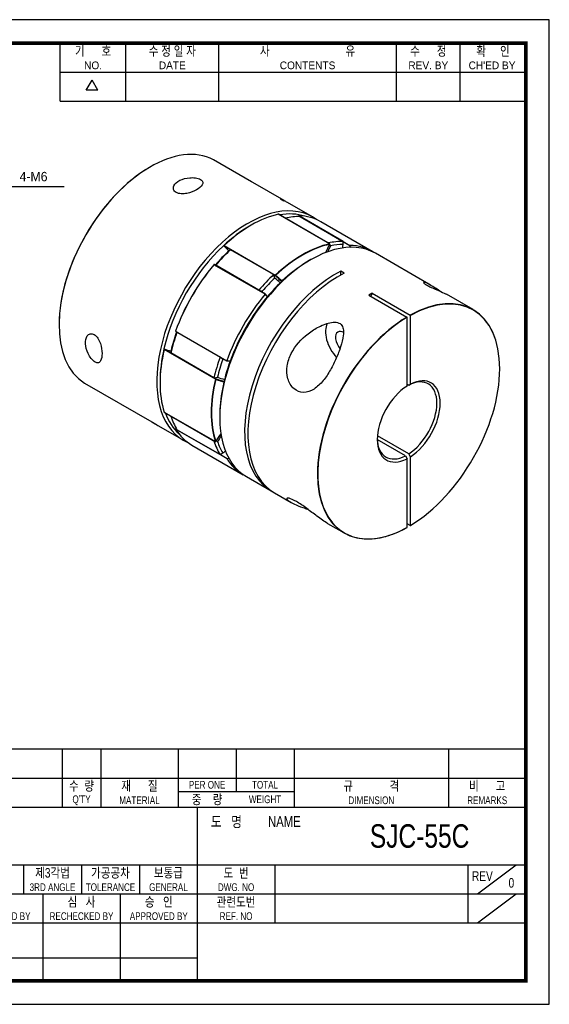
# Model space of a CAD drawing. Header units: millimetres. Extents: x 0 to 297, y 0 to 210.
# Tile 2 of 2: x 184 to 297, y 0 to 210. Entities that reach past the tile are written whole.
import ezdxf
from ezdxf.enums import TextEntityAlignment as Align

# ---------------------------------------------------------------- set-up
doc = ezdxf.new("R2010")
doc.units = ezdxf.units.MM
doc.header["$LTSCALE"] = 15
doc.layers.get('0').update_dxf_attribs({"linetype": 'CONTINUOUS'})
for name, color, linetype in [('BM', 2, 'CONTINUOUS'), ('D', 7, 'CONTINUOUS'), ('DIM', 7, 'CONTINUOUS')]:
    doc.layers.add(name, color=color, linetype=linetype)
doc.styles.get("Standard").update_dxf_attribs({"font": 'Gulim.ttf', "width": 0.8, "height": 3})
doc.dimstyles.new('LIM', dxfattribs={"dimtxt": 2, "dimasz": 2, "dimexe": 2, "dimexo": 1, "dimgap": 1, "dimtad": 1, "dimdec": 3, "dimzin": 9, "dimdsep": 46, "dimtxsty": 'Standard', "dimcen": 3, "dimclrd": 1, "dimclre": 1, "dimadec": 0, "dimazin": 0, "dimtfac": 1, "dimtdec": 3, "dimtmove": 0, "dimatfit": 3, "dimfxl": 0, "dimtolj": 1, "dimtzin": 0, "dimarcsym": 0})

msp = doc.modelspace()

# ---------------------------------------------------------------- linework, layer by layer
for p, q in [((192.7139, 192.6407), (192.7139, 205)), ((206.7211, 192.6407), (206.7211, 205)), ((226.4959, 192.6407), (226.4959, 205)), ((264.3976, 192.6407), (264.3976, 205)), ((277.9928, 192.6407), (277.9928, 205)), ((192.7139, 198.8204), (291.588, 198.8204)), ((198.2565, 194.9765), (199.4924, 197.1172)), ((200.7283, 194.9765), (199.4924, 197.1172)), ((200.7283, 194.9765), (198.2565, 194.9765)), ((192.7139, 192.6407), (291.588, 192.6407)), ((292, 54.437), (147.8086, 54.437)), ((193.1259, 54.437), (193.1259, 42.0778)), ((201.3654, 54.437), (201.3654, 42.0778)), ((217.8444, 54.437), (217.8444, 42.0778)), ((230.2037, 54.437), (230.2037, 45.3736)), ((242.563, 54.437), (242.563, 42.0778)), ((275.521, 54.437), (275.521, 42.0778)), ((147.8086, 48.2574), (292, 48.2574)), ((217.8444, 45.3736), (242.563, 45.3736)), ((147.8086, 42.0778), (292, 42.0778)), ((221.9642, 5), (221.9642, 42.0778)), ((147.8086, 29.7185), (292, 29.7185)), ((184.8864, 29.7185), (184.8864, 23.5389)), ((197.2457, 29.7185), (197.2457, 23.5389)), ((209.6049, 29.7185), (209.6049, 23.5389)), ((238.4432, 29.7185), (238.4432, 17.3593)), ((279.6407, 29.7185), (279.6407, 17.3593)), ((281.7006, 23.5389), (289.9401, 29.7185)), ((147.8086, 23.5389), (221.9642, 23.5389)), ((189.0061, 23.5389), (189.0061, 5)), ((205.4852, 23.5389), (205.4852, 5)), ((221.9642, 23.5389), (292, 23.5389)), ((281.7006, 17.3593), (289.9401, 23.5389)), ((147.8086, 17.3593), (292, 17.3593)), ((147.8086, 9.8798), (221.9642, 9.8798))]:
    msp.add_line(p, q)
msp.add_lwpolyline([(297, 210), (0, 210), (0, 0), (297, 0)], close=True)
msp.add_lwpolyline([(292, 205, 0.8, 0.8, 0), (5, 205, 0.8, 0.8, 0), (5, 5, 0.8, 0.8, 0), (292, 5, 0.8, 0.8, 0)], format="xyseb", close=True)
at = {"layer": 'BM', "linetype": 'Continuous'}
for p, q in [((233.4977, 175.425), (225.4001, 180.1001)), ((240.4662, 171.4069), (233.7487, 175.2853)), ((239.6958, 171.8045), (240.4029, 171.3962)), ((246.4766, 167.9368), (241.1733, 170.9987)), ((250.1406, 162.1817), (239.2158, 168.4892)), ((250.1551, 162.18), (239.226, 168.4899)), ((243.7202, 167.999), (243.5176, 168.116)), ((243.5693, 168.1791), (254.4941, 161.8716)), ((233.4337, 166.1665), (233.0802, 165.9624)), ((240.6574, 167.6635), (240.6816, 167.6838)), ((249.874, 162.3766), (240.6816, 167.6838)), ((253.032, 162.6894), (243.8396, 167.9966)), ((259.2046, 160.5883), (248.2798, 166.8958)), ((227.586, 161.7661), (227.4971, 161.7753)), ((229.0095, 160.9443), (227.586, 161.7661)), ((227.6517, 161.8126), (238.5765, 155.5052)), ((249.874, 162.3766), (249.9214, 162.3149)), ((250.129, 162.0449), (250.3425, 161.7674)), ((253.0156, 162.0322), (253.032, 162.6894)), ((254.4919, 161.78), (253.0304, 162.6238)), ((254.6581, 161.4385), (254.4919, 161.78)), ((229.0143, 160.9477), (228.5458, 160.6141)), ((238.2067, 155.6405), (229.0143, 160.9477)), ((271.6304, 153.4142), (259.9117, 160.1801)), ((236.415, 151.4337), (225.4902, 157.7411)), ((236.4813, 151.436), (225.5317, 157.7578)), ((225.8727, 157.7922), (225.8563, 157.614)), ((235.0487, 152.3067), (225.8563, 157.614)), ((246.1617, 158.818), (245.8081, 158.6139)), ((238.4453, 154.8986), (238.2067, 155.6405)), ((238.5602, 155.4301), (238.242, 155.6138)), ((253.2327, 155.9269), (252.5256, 156.3351)), ((252.5256, 155.5483), (252.5256, 156.3351)), ((235.0487, 152.3067), (235.7722, 152.0767)), ((236.5162, 151.4018), (236.846, 150.8598)), ((258.5348, 151.2624), (266.6324, 146.5873)), ((259.2419, 151.6707), (258.9719, 151.0101)), ((259.2419, 151.6707), (267.3395, 146.9955)), ((280.736, 148.1572), (275.0623, 151.4328)), ((266.6678, 131.8629), (266.6678, 146.526)), ((267.3749, 132.2711), (267.3749, 146.9343)), ((217.3131, 143.578), (228.2379, 137.2706)), ((217.3194, 143.5338), (228.2693, 137.2119)), ((217.6063, 143.3245), (217.4601, 143.2212)), ((226.7987, 138.0173), (217.6063, 143.3245)), ((214.8229, 139.8228), (214.8753, 139.7505)), ((225.7926, 133.3629), (214.8678, 139.6704)), ((214.8753, 139.7505), (216.2988, 138.9287)), ((216.3529, 139.4953), (216.2982, 138.9227)), ((225.4906, 133.6155), (216.2982, 138.9227)), ((227.3596, 137.5057), (226.7987, 138.0173)), ((228.9504, 137.1842), (228.3162, 137.1989)), ((197.9046, 132.4766), (212.7185, 123.9238)), ((213.9883, 132.8943), (213.9883, 132.486)), ((225.4906, 133.6155), (226.2524, 133.7798)), ((225.5313, 133.5982), (225.8495, 133.4145)), ((266.6678, 132.2705), (267.0213, 132.0664)), ((267.0213, 132.0664), (267.3749, 132.2711)), ((214.8678, 126.3173), (225.7926, 120.0098)), ((214.8725, 126.308), (225.8014, 119.9981)), ((212.2367, 124.244), (212.9438, 123.8357)), ((212.7185, 123.9238), (212.7367, 123.9553)), ((212.7185, 123.9238), (213.2185, 123.6351)), ((216.2982, 125.4505), (216.3037, 125.4816)), ((225.4906, 120.1433), (216.2982, 125.4505)), ((226.7162, 125.5458), (226.7162, 125.1375)), ((213.2185, 123.6351), (213.2238, 123.6443)), ((213.6733, 123.3673), (218.9766, 120.3054)), ((228.2379, 116.3947), (217.3131, 122.7021)), ((217.3419, 122.7784), (217.5446, 122.6614)), ((226.7987, 117.252), (217.6063, 122.5592)), ((225.5677, 120.1331), (225.4906, 120.1433)), ((226.2524, 120.0422), (225.9065, 120.0881)), ((266.3142, 116.9839), (260.3136, 120.4484)), ((267.0213, 117.3922), (260.3385, 121.2505)), ((220.7798, 119.2644), (231.7046, 112.9569)), ((226.7987, 117.252), (227.3596, 117.5948)), ((226.8547, 117.2862), (228.3162, 116.4424)), ((228.3162, 116.4424), (228.6951, 116.4692)), ((266.3142, 116.9839), (266.6678, 116.371)), ((266.6678, 101.7078), (266.6678, 116.371)), ((267.3749, 116.7792), (267.0213, 117.3922)), ((267.3749, 102.1161), (267.3749, 116.7792)), ((232.4117, 112.5487), (237.715, 109.4868)), ((238.4221, 109.0786), (241.9864, 107.0207)), ((249.7157, 102.5582), (253.236, 100.5258)), ((267.3395, 102.0956), (266.6678, 102.4835))]:
    msp.add_line(p, q, dxfattribs=at)
for centre, radius, start, end in [((243.5528, 168.1334), 0.05, 150, 176.549041), ((243.5528, 168.1334), 0.05, 88.343363, 150), ((250.1301, 162.1367), 0.05, 332.385136, 60), ((225.5067, 157.7145), 0.05, 60, 139.806734), ((266.5903, 146.5221), 0.0776, 2.886572, 57.107949), ((267.2974, 146.9304), 0.0776, 2.886832, 57.107689), ((217.3444, 143.5771), 0.05, 160.193266, 240), ((217.3444, 122.7391), 0.05, 150, 211.656637), ((217.3444, 122.7391), 0.05, 123.450959, 150), ((225.8264, 120.0414), 0.05, 240, 300), ((225.8264, 120.0414), 0.05, 300, 327.614864)]:
    msp.add_arc(centre, radius, start, end, dxfattribs=at)
for centre, major_axis, ratio, start_param, end_param in [((211.9023, 156.144), (13.75, 23.8157), 0.57735027, 0.01818282, 3.12340983), ((211.867, 156.1644), (-13.725, -23.7724), 0.57735027, 3.92720637, 5.49757159), ((227.4233, 147.183), (3.1693, 29.1577), 0.50757082, 6.06298562, 6.08116844), ((232.7266, 144.1211), (13.75, 23.8157), 0.57735027, 0, 3.20720781), ((226.7162, 147.5912), (-13.75, -23.8157), 0.57735027, 3.11587685, 3.19616519), ((227.4233, 147.183), (-13.75, -23.8157), 0.57735027, 3.14159265, 3.19616519), ((233.4337, 143.7128), (13.75, 23.8157), 0.57735027, 0.48348387, 1.08731245), ((233.0802, 143.917), (-13.5, -23.3827), 0.57735027, 3.2622595, 3.58803476), ((234.8479, 142.8963), (13.75, 23.8157), 0.57735027, 0.30469265, 0.48070551), ((243.5528, 168.1334), (0.0499, -0.003), 0.53430904, 3.14159265, 3.96049823), ((215.2713, 154.1989), (20.025, 34.6843), 0.57735027, 5.42122628, 5.42576759), ((215.3066, 154.1785), (20, 34.641), 0.57735027, 5.42234, 5.42576759), ((243.5528, 168.1334), (0.025, 0.0433), 0.57735027, 0.30191429, 2.28417494), ((243.5528, 168.1334), (-0.0014, -0.05), 0.77956565, 2.74352763, 3.14159265), ((234.5298, 143.0801), (-13.75, -23.8157), 0.57735027, 3.14159265, 3.44350694), ((233.0802, 143.917), (13.5, 23.3827), 0.57735027, 0.78539816, 1.08216506), ((232.7266, 144.1211), (13.75, 23.8157), 0.57735027, 6.21757015, 6.28318531), ((246.1617, 136.3644), (-13.75, -23.8157), 0.57735027, 3.14159265, 6.28318531), ((233.0802, 143.917), (13.5, 23.3827), 0.57735027, 1.08216506, 2.0594276), ((205.8946, 128.2214), (20, 34.641), 0.57735027, 6.13175496, 6.19945664), ((244.3585, 137.4054), (13.75, 23.8157), 0.57735027, 0.48348387, 1.08731245), ((244.3939, 137.385), (13.725, 23.7724), 0.57735027, 0.48348387, 1.08731245), ((271.5795, 153.0806), (-20.025, -34.6843), 0.57735027, 4.78440853, 4.83482435), ((271.5795, 153.0806), (-19.75, -34.208), 0.57735027, 4.79083653, 4.82735297), ((244.0403, 137.5891), (13.75, 23.8157), 0.57735027, 0.30469265, 0.48070551), ((250.1301, 162.1367), (-0.025, -0.0433), 0.57735027, 3.14159265, 3.62507653), ((250.1301, 162.1367), (-0.0106, 0.0489), 0.72291037, 4.13081486, 5.70161119), ((244.3939, 137.385), (13.5, 23.3827), 0.57735027, 0.31685164, 0.46854653), ((225.1708, 148.4835), (19.75, 34.208), 0.57735027, 5.39831214, 5.4193396), ((245.4546, 136.7726), (-13.75, -23.8157), 0.57735027, 3.11587685, 3.44350694), ((234.8479, 142.8963), (13.75, 23.8157), 0.57735027, 1.09009082, 1.26610367), ((234.4944, 143.1005), (13.5, 23.3827), 0.57735027, 1.1022498, 1.25394469), ((234.4944, 143.1005), (-13.725, -23.7724), 0.57735027, 4.41047469, 5.01430327), ((234.5298, 143.0801), (13.75, 23.8157), 0.57735027, 1.26888204, 1.87271062), ((225.5067, 157.7145), (0.0382, -0.0323), 0.242784, 3.14159265, 3.77905384), ((225.5067, 157.7145), (0.0382, -0.0323), 0.242784, 2.20825751, 3.14159265), ((225.5067, 157.7145), (-0.025, -0.0433), 0.57735027, 3.14159265, 4.41047469), ((254.0711, 176.1918), (-20, -34.641), 0.57735027, 5.5678995, 5.56934104), ((245.8081, 136.5685), (13.5, 23.3827), 0.57735027, 0.78539816, 1.27402943), ((251.465, 133.3025), (13.75, 23.8157), 0.57735027, 0.73082563, 3.16730846), ((252.1721, 132.8943), (13.75, 23.8157), 0.57735027, 0.73082563, 3.14159265), ((244.0403, 137.5891), (13.75, 23.8157), 0.57735027, 1.09009082, 1.26610367), ((216.8547, 121.8935), (20, 34.641), 0.57735027, 6.115834, 6.21307295), ((238.587, 155.4723), (0.025, 0.0433), 0.57735027, 1.08731245, 3.0695731), ((238.587, 155.4723), (-0.0302, -0.0399), 0.81437999, 0.10141389, 1.67221022), ((217.1729, 121.7098), (20, 34.641), 0.57735027, 6.13072059, 6.21116575), ((238.587, 155.4723), (-0.0342, 0.0365), 0.37956195, 3.81550811, 5.38630444), ((217.2083, 121.6894), (20.025, 34.6843), 0.57735027, 6.13551882, 6.21116575), ((244.3939, 137.385), (13.5, 23.3827), 0.57735027, 1.1022498, 1.25394469), ((217.2083, 121.6894), (19.75, 34.208), 0.57735027, 6.13650539, 6.20473776), ((217.2083, 121.6894), (20.025, 34.6843), 0.57735027, 6.13195691, 6.13551882), ((245.4546, 136.7726), (-13.75, -23.8157), 0.57735027, 4.41047469, 5.01430327), ((263.2635, 170.8845), (-20, -34.641), 0.57735027, 5.5678995, 5.56934104), ((263.617, 170.6804), (-19.75, -34.208), 0.57735027, 5.57623469, 5.58407988), ((251.465, 133.3025), (19.6502, 20.2957), 0.33821551, 0.85180564, 0.88817128), ((266.986, 124.3415), (-13.75, -23.8157), 0.57735027, 2.35415913, 3.908808), ((267.0213, 124.3211), (-13.725, -23.7724), 0.57735027, 0.80361411, 3.90877487), ((245.8081, 136.5685), (-13.5, -23.3827), 0.57735027, 4.41562209, 5.00915587), ((267.0213, 124.3211), (13.725, 23.7724), 0.57735027, 0.80361411, 3.23942718), ((266.986, 124.3415), (13.75, 23.8157), 0.57735027, 0.80358098, 3.908808), ((253.162, 141.2225), (2.75, -4.7631), 0.57735027, 3.47462433, 5.09538405), ((234.8479, 142.8963), (-13.75, -23.8157), 0.57735027, 5.01708163, 5.19309449), ((234.4944, 143.1005), (-13.5, -23.3827), 0.57735027, 5.02924062, 5.18093551), ((217.3444, 143.5771), (0.047, -0.0169), 0.242784, 3.14159265, 4.07492779), ((217.3444, 143.5771), (0.047, -0.0169), 0.242784, 2.50413147, 3.14159265), ((217.3444, 143.5771), (0.025, 0.0433), 0.57735027, 1.87271062, 3.14159265), ((215.6248, 109.6009), (20, 34.641), 0.57735027, 0.71384427, 0.71528581), ((253.162, 141.2225), (-1.25, 2.1651), 0.57735027, 0, 1.88945972), ((253.162, 141.2225), (-1.25, 2.1651), 0.57735027, 5.49778714, 6.28318531), ((233.4337, 143.7128), (-13.75, -23.8157), 0.57735027, 5.19587285, 5.79970143), ((233.0802, 143.917), (-13.5, -23.3827), 0.57735027, 5.20102025, 5.49778714), ((233.0802, 175.3082), (-20, -34.641), 0.57735027, 0.08372867, 0.15164752), ((244.0403, 137.5891), (-13.75, -23.8157), 0.57735027, 5.01708163, 5.19309449), ((244.3939, 137.385), (-13.5, -23.3827), 0.57735027, 5.02924062, 5.18093551), ((245.8081, 136.5685), (-13.5, -23.3827), 0.57735027, 5.00915587, 5.49778714), ((224.8172, 104.2937), (20, 34.641), 0.57735027, 0.71384427, 0.71528581), ((225.1708, 104.0896), (19.75, 34.208), 0.57735027, 0.69910543, 0.70695062), ((244.3585, 137.4054), (-13.75, -23.8157), 0.57735027, 5.19587285, 5.79970143), ((244.3939, 137.385), (-13.725, -23.7724), 0.57735027, 5.19587285, 5.79970143), ((244.0403, 168.9803), (-20, -34.641), 0.57735027, 0.07011236, 0.16735131), ((225.8264, 133.3703), (0.025, 0.0433), 0.57735027, 0.07201955, 2.0542802), ((225.8264, 133.3703), (-0.0487, 0.0114), 0.37956195, 0.89688087, 2.46767719), ((244.3585, 168.7966), (-20, -34.641), 0.57735027, 0.07201955, 0.15246472), ((225.8264, 133.3703), (0.0194, 0.0461), 0.81437999, 4.61097509, 6.18177141), ((244.3939, 168.7762), (-20.025, -34.6843), 0.57735027, 0.07201955, 0.1034879), ((244.3939, 168.7762), (-19.75, -34.208), 0.57735027, 0.07844755, 0.14667992), ((244.3939, 168.7762), (-20.025, -34.6843), 0.57735027, 0.1034879, 0.15122839), ((266.6678, 124.5252), (-4.5, -7.7942), 0.57735027, 0.84098234, 3.87140664), ((267.0213, 124.3211), (-4.75, -8.2272), 0.57735027, 0.83805407, 3.87433491), ((267.0213, 124.3211), (4.75, 8.2272), 0.57735027, 0.83805407, 3.87433491), ((233.0802, 143.917), (13.5, 23.3827), 0.57735027, 2.69515055, 3.02092581), ((226.7162, 147.5912), (-13.75, -23.8157), 0.57735027, 6.22861277, 6.26500249), ((234.8479, 142.8963), (-13.75, -23.8157), 0.57735027, 5.8024798, 5.97849265), ((227.4233, 147.183), (-13.75, -23.8157), 0.57735027, -0.05457254, 0), ((226.7162, 147.5912), (-13.75, -23.8157), 0.57735027, 0.01818282, 0.02571581), ((217.3444, 122.7391), (0.0426, 0.0262), 0.77956565, 3.14159265, 3.53965768), ((217.3444, 122.7391), (-0.025, -0.0433), 0.57735027, 3.99901037, 5.98127102), ((215.2713, 154.1989), (-20.025, -34.6843), 0.57735027, 0.85741772, 0.86195903), ((234.5298, 143.0801), (13.75, 23.8157), 0.57735027, 2.83967836, 3.14159265), ((217.3444, 122.7391), (0.0276, -0.0417), 0.53430904, 2.32268708, 3.14159265), ((215.3066, 154.1785), (-20, -34.641), 0.57735027, 0.85741772, 0.86084531), ((244.0403, 137.5891), (-13.75, -23.8157), 0.57735027, 5.8024798, 5.97849265), ((225.8264, 120.0414), (-0.0476, -0.0152), 0.72291037, 0.58157412, 2.15237044), ((225.8264, 120.0414), (0.025, 0.0433), 0.57735027, 2.65810878, 3.14159265), ((244.3939, 105.9938), (20.025, 34.6843), 0.57735027, 1.44836096, 1.49877677), ((244.3939, 105.9938), (19.75, 34.208), 0.57735027, 1.45583234, 1.49234878), ((244.3939, 137.385), (-13.5, -23.3827), 0.57735027, 5.81463878, 5.96633367), ((266.6678, 124.5252), (4.5, 7.7942), 0.57735027, 2.38360019, 3.87140664), ((225.1708, 148.4835), (-19.75, -34.208), 0.57735027, 0.86384571, 0.88487317), ((245.4546, 136.7726), (13.75, 23.8157), 0.57735027, 2.83967836, 3.16730846), ((267.0213, 124.3211), (13.725, 23.7724), 0.57735027, 3.2758465, 3.90877487), ((267.0213, 124.3211), (13.725, 23.7724), 0.57735027, 3.23942718, 3.2758465)]:
    msp.add_ellipse(centre, major_axis=major_axis, ratio=ratio, start_param=start_param, end_param=end_param, dxfattribs=at)
for points, knots in [([(217.435, 173.157), (217.7279, 172.9879), (218.1076, 172.891), (218.9121, 172.8334), (219.3344, 172.8709), (220.515, 173.0957), (221.2084, 173.3839), (222.3214, 174.0292), (222.7472, 174.3865), (223.0841, 174.9536), (223.1461, 175.1506), (223.0727, 175.5541), (222.9248, 175.7621), (222.3387, 176.0982), (221.9302, 176.209), (221.1186, 176.3165), (220.7093, 176.3198), (219.546, 176.2301), (218.8312, 176.0398), (217.631, 175.4454), (217.148, 175.0376), (216.8332, 174.3129), (216.8013, 174.0528), (216.955, 173.5562), (217.1421, 173.3261), (217.435, 173.157)], [0, 0, 0, 0, 0.0625, 0.0625, 0.125, 0.125, 0.25, 0.25, 0.375, 0.375, 0.4375, 0.4375, 0.5, 0.5, 0.5625, 0.5625, 0.625, 0.625, 0.75, 0.75, 0.875, 0.875, 0.9375, 0.9375, 1, 1, 1, 1]), ([(239.2263, 168.4898), (239.2261, 168.4899), (239.2259, 168.49), (239.2256, 168.49), (239.2246, 168.4903), (239.223, 168.4903), (239.2208, 168.4901), (239.2193, 168.4899), (239.2177, 168.4896), (239.2158, 168.4892)], [0.798682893, 0.798682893, 0.798682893, 0.798682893, 0.827358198, 0.827358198, 0.827358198, 0.933463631, 0.933463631, 0.933463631, 1, 1, 1, 1]), ([(227.6517, 161.8126), (227.6487, 161.8099), (227.6454, 161.8069), (227.6421, 161.8041), (227.6388, 161.8012), (227.6354, 161.7983), (227.6321, 161.7956), (227.6275, 161.7919), (227.623, 161.7884), (227.6189, 161.7853), (227.6132, 161.7811), (227.608, 161.7775), (227.6037, 161.7747), (227.5981, 161.7711), (227.5936, 161.7686), (227.5904, 161.7672), (227.5884, 161.7664), (227.5869, 161.766), (227.586, 161.7661)], [0, 0, 0, 0, 0.10563448, 0.10563448, 0.10563448, 0.2120651, 0.2120651, 0.2120651, 0.36216634, 0.36216634, 0.36216634, 0.57101824, 0.57101824, 0.57101824, 0.83601913, 0.83601913, 0.83601913, 1, 1, 1, 1]), ([(254.4919, 161.78), (254.4872, 161.7895), (254.4835, 161.7995), (254.4809, 161.8094), (254.4782, 161.8194), (254.4766, 161.8295), (254.4764, 161.8388), (254.4763, 161.8451), (254.4768, 161.8511), (254.4782, 161.8563), (254.4793, 161.8601), (254.4808, 161.8636), (254.483, 161.8663), (254.4847, 161.8684), (254.4868, 161.87), (254.4892, 161.8709), (254.4907, 161.8714), (254.4923, 161.8717), (254.4941, 161.8716)], [0, 0, 0, 0, 0.25658965, 0.25658965, 0.25658965, 0.51877531, 0.51877531, 0.51877531, 0.69518095, 0.69518095, 0.69518095, 0.8273582, 0.8273582, 0.8273582, 0.93346363, 0.93346363, 0.93346363, 1, 1, 1, 1]), ([(273.753, 152.0729), (273.7068, 152.1023), (273.6604, 152.1319), (273.2689, 152.3828), (272.9248, 152.6083), (271.9894, 153.2086), (271.4736, 153.5181), (270.6698, 153.9133), (270.377, 154.0034), (270.1952, 153.9584), (270.1781, 153.9125), (270.3189, 153.7356), (270.4883, 153.6001), (271.074, 153.2627), (271.4605, 153.0778), (272.2048, 152.7436), (272.5691, 152.5889), (273.5772, 152.1564), (274.159, 151.8993), (274.7863, 151.5853), (274.9449, 151.5), (275.072, 151.4265)], [0.054099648, 0.054099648, 0.054099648, 0.054099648, 0.0625, 0.0625, 0.125, 0.125, 0.25, 0.25, 0.375, 0.375, 0.4375, 0.4375, 0.5, 0.5, 0.5625, 0.5625, 0.625, 0.625, 0.75, 0.75, 0.801012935, 0.801012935, 0.801012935, 0.801012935]), ([(236.415, 151.4337), (236.4177, 151.4369), (236.4211, 151.4396), (236.4248, 151.4416), (236.4285, 151.4437), (236.4326, 151.445), (236.4368, 151.4458), (236.4427, 151.4468), (236.4488, 151.4467), (236.4547, 151.4458), (236.4629, 151.4445), (236.471, 151.4415), (236.4784, 151.4376), (236.4879, 151.4326), (236.4966, 151.4258), (236.5039, 151.4179), (236.5085, 151.413), (236.5127, 151.4076), (236.5162, 151.4018)], [0, 0, 0, 0, 0.10563448, 0.10563448, 0.10563448, 0.2120651, 0.2120651, 0.2120651, 0.36216634, 0.36216634, 0.36216634, 0.57101824, 0.57101824, 0.57101824, 0.83601913, 0.83601913, 0.83601913, 1, 1, 1, 1]), ([(241.9774, 138.7801), (241.556, 137.9404), (241.2565, 137.0635), (240.9787, 135.2178), (241.0158, 134.2816), (241.4887, 132.5906), (241.9316, 131.8322), (243.1121, 130.7827), (243.8493, 130.4978), (245.3476, 130.4925), (246.1196, 130.7656), (247.5372, 131.6807), (248.1906, 132.317), (249.3533, 133.7302), (249.8779, 134.5241), (250.8017, 136.132), (251.2131, 136.9652), (251.9361, 138.6228), (252.2459, 139.4395), (252.7583, 141.0559), (252.9661, 141.8616), (253.1124, 143.0273), (253.1329, 143.4077), (253.0684, 144.1326), (252.9824, 144.4893), (252.5862, 145.084), (252.2566, 145.3087), (251.4473, 145.5038), (250.989, 145.4894), (249.6298, 145.2775), (248.7471, 144.934), (247.0763, 144.0968), (246.2942, 143.596), (244.09, 141.8792), (242.8203, 140.4596), (241.9774, 138.7801)], [0, 0, 0, 0, 0.0625, 0.0625, 0.125, 0.125, 0.1875, 0.1875, 0.25, 0.25, 0.3125, 0.3125, 0.375, 0.375, 0.4375, 0.4375, 0.5, 0.5, 0.5625, 0.5625, 0.625, 0.625, 0.65625, 0.65625, 0.6875, 0.6875, 0.71875, 0.71875, 0.75, 0.75, 0.8125, 0.8125, 0.875, 0.875, 1, 1, 1, 1]), ([(200.1359, 136.9566), (200.4296, 136.787), (200.6798, 136.765), (201.0661, 136.9048), (201.2044, 137.0563), (201.5275, 137.6342), (201.6229, 138.1832), (201.6252, 139.4598), (201.5273, 140.2122), (201.132, 141.3452), (200.9556, 141.7256), (200.5026, 142.3956), (200.2248, 142.6784), (199.6482, 143.0121), (199.3485, 143.062), (198.8436, 142.9473), (198.6342, 142.7908), (198.1611, 142.1522), (198.0515, 141.5245), (198.1363, 140.2012), (198.3255, 139.4887), (198.8355, 138.4241), (199.0436, 138.0718), (199.5417, 137.4248), (199.8422, 137.1262), (200.1359, 136.9566)], [0, 0, 0, 0, 0.0625, 0.0625, 0.125, 0.125, 0.25, 0.25, 0.375, 0.375, 0.4375, 0.4375, 0.5, 0.5, 0.5625, 0.5625, 0.625, 0.625, 0.75, 0.75, 0.875, 0.875, 0.9375, 0.9375, 1, 1, 1, 1]), ([(214.8753, 139.7505), (214.8761, 139.7494), (214.8767, 139.7464), (214.8768, 139.7419), (214.877, 139.7374), (214.8768, 139.7313), (214.8762, 139.7237), (214.8758, 139.7187), (214.8752, 139.7128), (214.8743, 139.7065), (214.8737, 139.7017), (214.8729, 139.6965), (214.872, 139.6912), (214.8713, 139.6869), (214.8704, 139.6825), (214.8696, 139.6782), (214.869, 139.6755), (214.8684, 139.6729), (214.8678, 139.6704)], [0, 0, 0, 0, 0.25658965, 0.25658965, 0.25658965, 0.51877531, 0.51877531, 0.51877531, 0.69518095, 0.69518095, 0.69518095, 0.8273582, 0.8273582, 0.8273582, 0.93346363, 0.93346363, 0.93346363, 1, 1, 1, 1]), ([(228.3162, 137.1989), (228.3056, 137.1991), (228.2951, 137.2011), (228.2853, 137.2046), (228.2752, 137.2081), (228.2656, 137.2133), (228.2575, 137.22), (228.252, 137.2245), (228.2471, 137.2297), (228.2433, 137.2357), (228.2405, 137.2401), (228.2383, 137.245), (228.237, 137.2501), (228.236, 137.2542), (228.2357, 137.2585), (228.2361, 137.2627), (228.2364, 137.2654), (228.237, 137.268), (228.2379, 137.2706)], [0, 0, 0, 0, 0.25658965, 0.25658965, 0.25658965, 0.51877531, 0.51877531, 0.51877531, 0.69518095, 0.69518095, 0.69518095, 0.8273582, 0.8273582, 0.8273582, 0.93346363, 0.93346363, 0.93346363, 1, 1, 1, 1]), ([(214.8678, 126.3173), (214.8688, 126.3144), (214.8697, 126.3121), (214.8705, 126.3105), (214.8712, 126.3091), (214.8719, 126.3083), (214.8726, 126.3079)], [0, 0, 0, 0, 0.105634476, 0.105634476, 0.105634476, 0.201422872, 0.201422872, 0.201422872, 0.201422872]), ([(228.2379, 116.3947), (228.2365, 116.397), (228.2358, 116.3995), (228.2359, 116.4021), (228.2361, 116.4046), (228.2369, 116.4073), (228.2384, 116.4097), (228.2404, 116.4132), (228.2435, 116.4166), (228.2473, 116.4196), (228.2526, 116.4238), (228.2591, 116.4275), (228.2663, 116.4306), (228.2753, 116.4346), (228.2855, 116.4377), (228.2961, 116.4397), (228.3026, 116.441), (228.3094, 116.4419), (228.3162, 116.4424)], [0, 0, 0, 0, 0.10563448, 0.10563448, 0.10563448, 0.2120651, 0.2120651, 0.2120651, 0.36216634, 0.36216634, 0.36216634, 0.57101824, 0.57101824, 0.57101824, 0.83601913, 0.83601913, 0.83601913, 1, 1, 1, 1]), ([(249.7183, 102.5619), (249.058, 102.9458), (248.2998, 103.472), (246.7639, 104.6284), (246.0192, 105.209), (244.509, 106.3189), (243.7462, 106.8402), (242.4201, 107.6073), (241.862, 107.8483), (241.1582, 108.0178), (241.0041, 107.9557), (241.0793, 107.6745), (241.3004, 107.4605), (241.9991, 106.9958), (242.4726, 106.7457), (243.5996, 106.2518), (244.2378, 106.0139), (245.0969, 105.7345), (245.2599, 105.6831), (245.426, 105.6322)], [0.294791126, 0.294791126, 0.294791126, 0.294791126, 0.375, 0.375, 0.4375, 0.4375, 0.5, 0.5, 0.5625, 0.5625, 0.625, 0.625, 0.6875, 0.6875, 0.75, 0.75, 0.8125, 0.8125, 0.826741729, 0.826741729, 0.826741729, 0.826741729]), ([(267.3395, 102.0956), (267.3435, 102.0934), (267.3475, 102.0918), (267.3512, 102.0912), (267.3549, 102.0905), (267.3585, 102.0908), (267.3616, 102.0918), (267.3647, 102.0929), (267.3674, 102.0949), (267.3695, 102.0975), (267.3716, 102.1002), (267.3731, 102.1036), (267.374, 102.1076), (267.3746, 102.1102), (267.3749, 102.1131), (267.3749, 102.1161)], [0, 0, 0, 0, 0.2148963, 0.2148963, 0.2148963, 0.42979161, 0.42979161, 0.42979161, 0.64470275, 0.64470275, 0.64470275, 0.85964804, 0.85964804, 0.85964804, 1, 1, 1, 1])]:
    msp.add_open_spline(points, degree=3, knots=knots, dxfattribs=at)
for points, weights in [([(250.1654, 162.1163), (250.174, 162.1127), (250.1744, 162.1135)], [1, 0.883445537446, 0.859654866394]), ([(225.8617, 120.021), (225.8691, 120.0155), (225.8686, 120.0147)], [1, 0.883445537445, 0.859654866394])]:
    msp.add_rational_spline(points, weights, degree=2, dxfattribs=at)

# ---------------------------------------------------------------- texts
at = {"layer": 'D', "width": 0.8}
for s, height, p in [('기      호', 2.05988, (199.7175, 203.3521)), ('수 정 일 자', 2.05988, (216.6085, 203.3521)), ('사                           유', 2.059877, (245.4468, 203.3521)), ('수      정', 2.05988, (271.1952, 203.3521)), ('확     인', 2.05988, (284.9964, 203.3521)), ('수  량', 2.05988, (197.2457, 46.6095)), ('재      질', 2.05988, (209.6049, 46.6095)), ('PER ONE', 1.6479, (224.0241, 46.8155)), ('TOTAL', 1.6479, (236.3833, 46.8155)), ('규             격', 2.059877, (259.042, 46.6095)), ('비      고', 2.05988, (283.7605, 46.6095)), ("Q'TY", 1.6479, (197.2457, 43.5197)), ('MATERIAL', 1.6479, (209.6049, 43.5197)), ('중    량', 2.05988, (224.0241, 43.7257)), ('WEIGHT', 1.6479, (236.3833, 43.7257)), ('DIMENSION', 1.6479, (259.042, 43.5197)), ('REMARKS', 1.6479, (283.7605, 43.5197)), ('도   명', 2.30706, (228.1438, 38.988)), ('NAME', 2.30706, (240.5031, 38.988)), ('SJC-55C', 5, (269.3414, 35.8982)), ('제3각법', 2.05988, (191.066, 28.0706)), ('가공공차', 2.05988, (203.4253, 28.0706)), ('보통급', 2.05988, (215.7845, 28.0706)), ('도  번', 2.05988, (230.2037, 28.0706)), ('REV', 2.05988, (282.7306, 27.3497)), ('3RD ANGLE', 1.6479, (191.066, 24.9808)), ('TOLERANCE', 1.6479, (203.4253, 24.9808)), ('GENERAL', 1.6479, (215.7845, 24.9808)), ('DWG. NO', 1.6479, (230.2037, 24.9808)), ('0', 2.0599, (288.9102, 25.9078)), ('심   사', 2.05988, (197.2457, 21.891)), ('승   인', 2.05988, (213.7247, 21.891)), ('관련도번', 2.05988, (230.2037, 21.891)), ('REF. NO', 1.6479, (230.2037, 18.8012))]:
    msp.add_text(s, height=height, dxfattribs=at).set_placement(p, align=Align.MIDDLE)
at = {"layer": 'D'}
for s, p in [('NO.', (199.7175, 200.2623)), ('DATE', (216.6085, 200.2623)), ('CONTENTS', (245.4468, 200.2623)), ('REV. BY', (271.1952, 200.2623)), ("CH'ED BY", (284.7904, 200.2623))]:
    msp.add_text(s, height=1.6479, dxfattribs=at).set_placement(p, align=Align.MIDDLE)
at = {"layer": 'D', "width": 0.8}
for s, height, p in [('CHECKED BY', 1.6479, (180.7666, 17.9772)), ('RECHECKED BY', 1.647902, (197.2457, 17.9772)), ('APPROVED BY', 1.647902, (213.7247, 17.9772))]:
    msp.add_text(s, height=height, dxfattribs=at).set_placement(p, align=Align.CENTER)
at = {"layer": 'DIM'}
msp.add_text('4-M6', height=2, dxfattribs=at).set_placement((184.0386, 175.5441))

# ---------------------------------------------------------------- leaders
msp.add_leader([(172.2086, 156.3984), (182.2459, 174.4252), (193.5241, 174.4252)], dimstyle='LIM', override={"dimgap": 1, "dimtad": 0}, dxfattribs=at)

doc.saveas('drawing.dxf')
